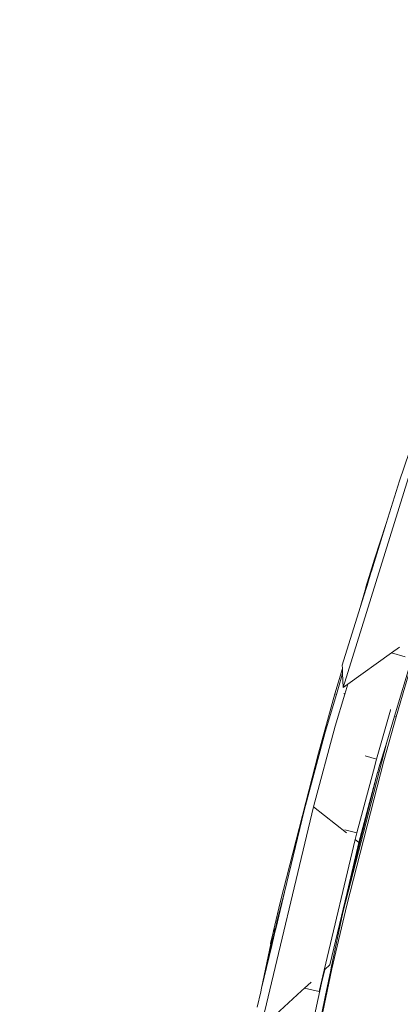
# Model space of a CAD drawing. Header units: millimetres. Extents: x 504675 to 860349, y -23215 to 63575.
# Tile 53 of 177: x 590843 to 590920, y 33273 to 33472. Entities that reach past the tile are written whole.
import ezdxf

# ---------------------------------------------------------------- set-up
doc = ezdxf.new("R2010")
doc.units = ezdxf.units.MM
doc.header["$LTSCALE"] = 10
doc.linetypes.add('LEVEL-F-OVERALL LAYOUT$0$HIDDEN', pattern=[0.375, 0.25, -0.125])
doc.layers.add('ARCH', color=8, linetype='CONTINUOUS', lineweight=0)
doc.layers.add('furniture', color=8, linetype='CONTINUOUS', lineweight=5)
doc.layers.add('LEVEL-F-OVERALL LAYOUT$0$DASH1L', color=8, linetype='LEVEL-F-OVERALL LAYOUT$0$HIDDEN')

# ---------------------------------------------------------------- blocks, each defined once
blk = doc.blocks.new('ARCH')
at = {"layer": 'LEVEL-F-OVERALL LAYOUT$0$DASH1L'}
h = blk.add_hatch(dxfattribs=at)
h.set_pattern_fill('ANGLE', color=8, scale=10, angle=352.0664)
h.set_pattern_definition([(352.0664444, (-404119.055, 373340.98), (9.6410197, 69.1814516), [50.8, -19.05]), (82.0664444, (-404119.055, 373340.98), (-69.1814516, 9.6410197), [50.8, -19.05])])
edge = h.paths.add_edge_path(flags=16)
edge.add_line((572074.71, 35847.06), (602196.9, 29528.22))
edge.add_line((602196.9, 29528.22), (599472.63, 39352))
edge.add_arc((597545.36, 38817.55), 2000, 15.49944, 89.99835)
edge.add_line((597545.42, 40817.55), (573256.11, 40817.55))
edge.add_arc((576210.34, 22394.18), 18658.72, 99.109962, 106.690333)
edge.add_line((570851.58, 40266.83), (572074.71, 35847.06))
h.paths.add_polyline_path([(583373.78, 40815.97), (583374.1, 40875.04), (586424.1, 40859.11), (586423.94, 40815.97)], flags=16)
h.paths.add_polyline_path([(600840.89, 34605.13), (600792.78, 34591.52), (599497.97, 39260.65), (599546.08, 39274.25)])
h.paths.add_polyline_path([(587210.4, 32671.78), (587194.97, 32598.38), (582692.95, 33542.79), (582708.39, 33616.18)])
edge = h.paths.add_edge_path()
edge.add_line((572071.73, 35387.89), (601863.32, 29138.4))
edge.add_arc((601986.5, 29725.62), 600, 258.15264, 375.49944)
edge.add_line((602564.68, 29885.96), (599906.27, 39472.26))
edge.add_arc((597545.36, 38817.55), 2450, 15.49944, 89.99835)
edge.add_line((597545.43, 41267.55), (573220.48, 41267.55))
edge.add_arc((576210.34, 22394.18), 19108.72, 99.001832, 106.235819)
edge.add_arc((571035.46, 40164.76), 600, 106.23582, 195.46897)
edge.add_line((570457.2, 40004.73), (571616.65, 35815.08))
edge.add_arc((572194.91, 35975.11), 600, 195.46897, 258.15264)
h.paths.add_polyline_path([(587210.4, 32671.78), (587195.41, 32600.49), (587195.43, 32600.49)])
at = {"layer": 'furniture'}
for p, q in [((590919.73, 33379.04), (590922.66, 33387.71)), ((590908.36, 33337.39), (590921.55, 33379.7)), ((590917.05, 33370.44), (590919.73, 33379.04)), ((590914.06, 33360.85), (590917.05, 33370.44)), ((590917.05, 33370.44), (590914.65, 33363.23)), ((590914.65, 33363.23), (590913.85, 33360.61)), ((590912.9, 33357.56), (590913.85, 33360.61)), ((590913.85, 33360.61), (590913.01, 33357.75)), ((590913.16, 33357.94), (590913.95, 33360.49)), ((590913.85, 33360.61), (590914.06, 33360.85)), ((590913.95, 33360.49), (590913.85, 33360.61)), ((590913.95, 33360.49), (590914.06, 33360.85)), ((590913, 33357.7), (590912.9, 33357.56)), ((590912.93, 33357.47), (590912.9, 33357.56)), ((590913, 33357.7), (590912.93, 33357.47)), ((590912.97, 33357.35), (590913.16, 33357.94)), ((590913.01, 33357.75), (590913, 33357.7)), ((590913.16, 33357.94), (590913.01, 33357.75)), ((590912.93, 33357.47), (590911.76, 33353.47)), ((590911.76, 33353.47), (590912.97, 33357.35)), ((590912.97, 33357.35), (590912.93, 33357.47)), ((590908.15, 33341.87), (590911.76, 33353.47)), ((590925.07, 33352.16), (590919.03, 33331.44)), ((590909.28, 33338.04), (590918.13, 33344.34)), ((590918.13, 33344.34), (590919.74, 33345.48)), ((590920.85, 33343.53), (590918.13, 33344.34)), ((590908.15, 33341.87), (590908.18, 33341.2)), ((590918.71, 33331.58), (590922.25, 33343.41)), ((590908.18, 33341.2), (590906.69, 33336.08)), ((590906.97, 33335.96), (590908.23, 33340.17)), ((590908.18, 33341.2), (590908.23, 33340.17)), ((590908.23, 33340.17), (590908.36, 33337.39)), ((590908.36, 33337.39), (590909.28, 33338.04)), ((590908.68, 33336.04), (590909.28, 33338.04)), ((590906.69, 33336.08), (590903.38, 33324.13)), ((590904.68, 33328.33), (590906.97, 33335.96)), ((590906.97, 33335.96), (590906.69, 33336.08)), ((590906.74, 33329.57), (590908.68, 33336.04)), ((590908.45, 33336.15), (590908.68, 33336.04)), ((590915.1, 33322.93), (590917.87, 33332.79)), ((590917.87, 33332.79), (590917.91, 33332.92)), ((590919.03, 33331.44), (590916.55, 33322.55)), ((590917.13, 33326.32), (590918.71, 33331.58)), ((590918.71, 33331.58), (590919.03, 33331.44)), ((590900.44, 33312.53), (590904.68, 33328.33)), ((590902.37, 33313.28), (590906.74, 33329.57)), ((590908.25, 33292.01), (590917.13, 33326.32)), ((590915.58, 33321.15), (590917.13, 33326.32)), ((590903.38, 33324.13), (590895.63, 33294)), ((590916.55, 33322.55), (590909.09, 33293.49)), ((590915.1, 33322.93), (590912.76, 33323.57)), ((590914.49, 33320.53), (590915.02, 33322.62)), ((590915.02, 33322.62), (590915.1, 33322.93)), ((590915.3, 33320.21), (590909.13, 33296)), ((590911.11, 33308.05), (590914.49, 33320.53)), ((590911.53, 33306.09), (590915.3, 33320.21)), ((590915.3, 33320.21), (590915.34, 33320.27)), ((590915.58, 33321.15), (590915.34, 33320.27)), ((590891.67, 33268.6), (590902.37, 33313.28)), ((590896.51, 33296.1), (590900.44, 33312.53)), ((590902.37, 33313.28), (590909.01, 33308.06)), ((590911.11, 33308.05), (590908.65, 33308.68)), ((590910.78, 33306.68), (590911.11, 33308.05)), ((590904.51, 33280.38), (590910.78, 33306.68)), ((590909.13, 33296), (590911.53, 33306.09)), ((590910.78, 33306.68), (590911.53, 33306.09)), ((590894.8, 33288.94), (590896.51, 33296.1)), ((590896.51, 33296.1), (590895.05, 33290.35)), ((590905.67, 33281.45), (590909.13, 33296)), ((590895.63, 33294), (590894.29, 33288.28)), ((590905.93, 33280.8), (590908.25, 33292.01)), ((590909.09, 33293.49), (590906.08, 33280.65)), ((590895.05, 33290.35), (590894.68, 33288.78)), ((590894.51, 33288.06), (590894.16, 33286.56)), ((590894.22, 33287.94), (590894.29, 33288.28)), ((590894.29, 33288.28), (590894.68, 33288.78)), ((590894.51, 33288.06), (590894.29, 33288.28)), ((590894.29, 33286.81), (590894.58, 33288)), ((590894.68, 33288.78), (590894.51, 33288.06)), ((590894.58, 33288), (590894.51, 33288.06)), ((590894.58, 33288), (590894.8, 33288.94)), ((590894.68, 33288.78), (590894.8, 33288.94)), ((590893.7, 33285.72), (590894.22, 33287.94)), ((590894.22, 33287.94), (590893.78, 33285.87)), ((590893.78, 33285.87), (590894.16, 33286.56)), ((590894.16, 33286.56), (590893.88, 33285.39)), ((590893.93, 33285.3), (590894.29, 33286.81)), ((590894.16, 33286.56), (590894.29, 33286.81)), ((590893.74, 33285.65), (590891.85, 33276.7)), ((590893.88, 33285.39), (590891.85, 33276.7)), ((590891.85, 33276.7), (590893.93, 33285.3)), ((590893.7, 33285.72), (590893.78, 33285.87)), ((590893.74, 33285.65), (590893.7, 33285.72)), ((590893.78, 33285.87), (590893.74, 33285.65)), ((590893.88, 33285.39), (590893.74, 33285.65)), ((590893.93, 33285.3), (590893.88, 33285.39)), ((590906.05, 33280.61), (590900.45, 33254)), ((590903.48, 33276.07), (590904.51, 33280.38)), ((590904, 33277.76), (590904.64, 33280.5)), ((590904.51, 33280.38), (590904.64, 33280.5)), ((590904.64, 33280.5), (590905.67, 33281.45)), ((590904.72, 33274.97), (590906.05, 33280.61)), ((590904.72, 33274.97), (590905.83, 33280.33)), ((590905.83, 33280.33), (590905.93, 33280.8)), ((590906.05, 33280.61), (590905.83, 33280.33)), ((590905.93, 33280.8), (590906.08, 33280.65)), ((590906.08, 33280.65), (590906.05, 33280.61)), ((590891.85, 33276.7), (590891.7, 33275.98)), ((590892.93, 33269.76), (590899.94, 33276.19)), ((590899.94, 33276.19), (590900.53, 33276.74)), ((590900.53, 33276.74), (590901.86, 33277.95)), ((590903.48, 33276.07), (590900.53, 33276.74)), ((590900.58, 33262.09), (590904, 33277.76)), ((590890.97, 33272.9), (590891.7, 33275.98)), ((590904.72, 33274.97), (590900.38, 33254.01))]:
    blk.add_line(p, q, dxfattribs=at)

msp = doc.modelspace()

# ---------------------------------------------------------------- block references
at = {"layer": 'ARCH'}
msp.add_blockref('ARCH', (0, 0), dxfattribs=at)

doc.saveas('drawing.dxf')
